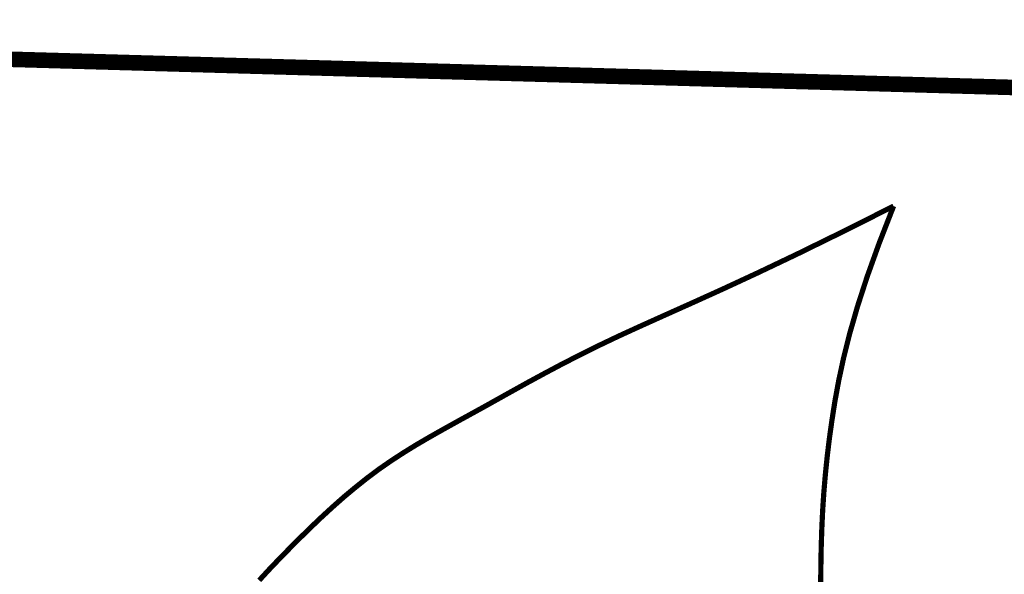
# Model space of a CAD drawing. Extents: x -4.5 to 4, y -4.5 to 6.5.
# Tile 165 of 173: x 2.767 to 3.012, y -2.678 to -2.54. Entities that reach past the tile are written whole.
import ezdxf

# ---------------------------------------------------------------- set-up
doc = ezdxf.new("R2010")
doc.units = 0
doc.header["$MEASUREMENT"] = 0
doc.layers.add('BELMONT-BORDER', color=5, linetype='CONTINUOUS')
doc.layers.add('FACE', color=160, linetype='CONTINUOUS')

msp = doc.modelspace()

# ---------------------------------------------------------------- linework, layer by layer
at = {"layer": 'BELMONT-BORDER', "color": 5, "const_width": 0.00389}
msp.add_lwpolyline([(2.52819, -3.06953), (2.53314, -2.54336), (2.68352, -2.54192), (2.68359, -2.54756), (3.14217, -2.56045), (3.14221, -2.55245), (3.2268, -2.55413)], dxfattribs=at)
at = {"layer": 'FACE', "color": 5, "const_width": 0.0013}
for points in [[(2.98474, -2.58646), (2.97198, -2.59288), (2.96075, -2.59839), (2.95086, -2.6031), (2.94218, -2.60713), (2.93452, -2.6106), (2.92774, -2.61364), (2.92167, -2.61637), (2.91615, -2.6189), (2.91103, -2.62134), (2.90627, -2.62371), (2.9018, -2.62601), (2.89761, -2.62824), (2.89363, -2.6304), (2.88984, -2.6325), (2.88619, -2.63454), (2.88265, -2.63652), (2.87916, -2.63844), (2.87574, -2.64032), (2.87238, -2.64219), (2.86908, -2.64406), (2.86583, -2.64596), (2.86265, -2.64792), (2.85953, -2.64995), (2.85646, -2.65208), (2.85346, -2.65432), (2.85052, -2.65667), (2.84763, -2.65909), (2.84481, -2.66159), (2.84204, -2.66414), (2.83934, -2.66672), (2.83669, -2.66932), (2.8341, -2.67192), (2.83157, -2.67451), (2.82909, -2.67711), (2.82664, -2.67977)], [(2.98474, -2.58646), (2.98113, -2.59573), (2.97815, -2.60404), (2.97573, -2.61151), (2.9738, -2.61823), (2.97227, -2.62433), (2.97107, -2.62991), (2.97012, -2.63507), (2.96936, -2.63992), (2.96871, -2.64458), (2.96817, -2.64908), (2.96772, -2.6535), (2.96735, -2.65789), (2.96706, -2.66229), (2.96685, -2.66676), (2.9667, -2.67135), (2.96661, -2.67612), (2.96656, -2.6811)]]:
    msp.add_lwpolyline(points, dxfattribs=at)

doc.saveas('drawing.dxf')
